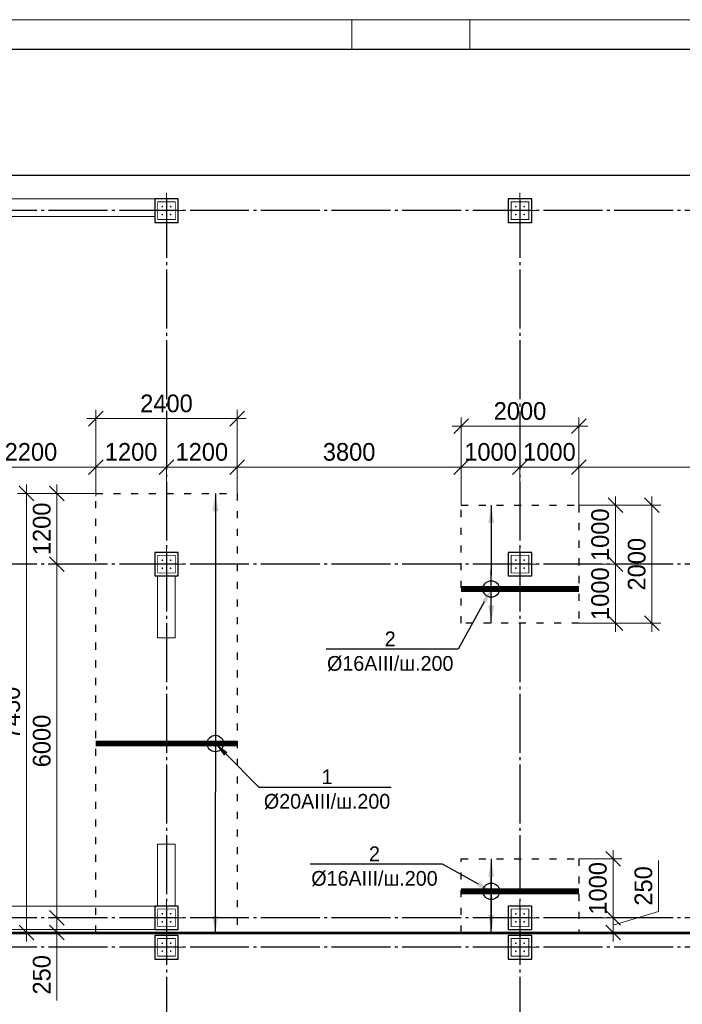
# Model space of a CAD drawing. Header units: millimetres. Extents: x -33345 to 4712671, y -3392 to 121473.
# Tile 72 of 256: x 495051 to 506297, y 69794 to 86501. Entities that reach past the tile are written whole.
import ezdxf
from ezdxf import colors
from ezdxf.entities.mleader import LeaderData, LeaderLine
from ezdxf.math import Vec2, Vec3

# ---------------------------------------------------------------- set-up
doc = ezdxf.new("R2010")
doc.units = ezdxf.units.MM
for name, pattern in [('ACAD_ISO03W100', [30, 12, -18]), ('CENTER2', [28.575, 19.05, -3.175, 3.175, -3.175]), ('ГОСТ 2.303 5', [24, 20, -1.5, 1, -1.5])]:
    doc.linetypes.add(name, pattern=pattern)
doc.layers.add('00-Axes', color=1, linetype='CENTER2')
doc.layers.add('A _razmer rtt', color=164, linetype='Continuous')
for name, color, linetype, lineweight in [('A _Devor rtt', 176, 'Continuous', 30), ('doors', 250, 'Continuous', 5), ('Lina', 7, 'Continuous', 20)]:
    doc.layers.add(name, color=color, linetype=linetype, lineweight=lineweight)
doc.styles.add('GOST-2.304_Type-B_italic', font='GOST Common Italic.ttf')
doc.styles.add('RUS text aehalf', font='aehalf.shx', dxfattribs={"width": 0.7, "oblique": 15})
doc.styles.add('X-U-RW-01$0$StyleROMANS', font='GOTHIC.TTF')
doc.dimstyles.new('A', dxfattribs={"dimtxt": 300, "dimasz": 150, "dimexe": 100, "dimexo": 100, "dimgap": 50, "dimtad": 1, "dimdec": 0, "dimzin": 9, "dimtxsty": 'GOST-2.304_Type-B_italic', "dimblk": 'ARCHTICK', "dimcen": 0, "dimdle": 100, "dimclrd": 256, "dimclre": 256, "dimclrt": 256, "dimadec": 0, "dimazin": 2, "dimtm": 1e-09, "dimtfac": 1, "dimtdec": 0, "dimtmove": 1, "dimatfit": 3, "dimfxl": 1, "dimtolj": 1, "dimlwd": -1, "dimlwe": -1, "dimarcsym": 1})
doc.dimstyles.new('RUS м100', dxfattribs={"dimscale": 0, "dimtxt": 250, "dimasz": 100, "dimexe": 100, "dimexo": 0, "dimgap": 70, "dimtad": 1, "dimdec": 0, "dimdsep": 46, "dimtxsty": 'RUS text aehalf', "dimblk": 'OBLIQUE', "dimcen": 0.09, "dimdle": 100, "dimclrd": 256, "dimclre": 256, "dimclrt": 256, "dimadec": 1, "dimazin": 2, "dimtfac": 1, "dimtdec": 0, "dimtofl": 0, "dimtmove": 0, "dimatfit": 3, "dimldrblk": 'OBLIQUE', "dimfxl": 300, "dimtolj": 1, "dimtzin": 0, "dimlwd": -1, "dimlwe": -1, "dimarcsym": 0})

# ---------------------------------------------------------------- blocks, each defined once
blk = doc.blocks.new('awe4tD')
at = {"layer": 'Lina', "ltscale": 10}
for points in [[(-44239015, 22734378), (-44314815, 22734378), (-44314815, 22776378), (-44239015, 22776378)], [(-44257415, 22775878), (-44255415, 22775878), (-44255415, 22776378), (-44257415, 22776378)]]:
    blk.add_lwpolyline(points, close=True, dxfattribs=at)
at = {"layer": 'Lina', "lineweight": 30, "ltscale": 10}
blk.add_lwpolyline([(-44239515, 22734878), (-44312815, 22734878), (-44312815, 22775878), (-44239515, 22775878)], close=True, dxfattribs=at)
blk = doc.blocks.new('gfffggfsre')
at = {"layer": '00-Axes', "color": 251, "linetype": 'ГОСТ 2.303 5', "ltscale": 50, "true_color": 0x636466}
for points in [[(30127, 16269.4), (30127, -5825.8)], [(36127, 16269.4), (36127, -5825.8)], [(42327, 16069.4), (-21034.5, 16069.4)], [(42327, 10069.4), (-21034.5, 10069.4)], [(42327, 4069.4), (-21034.5, 4069.4)], [(42327, 3569.4), (-20533.9, 3569.4), (-20643.6, 3457.5), (-21034.5, 3457.5)]]:
    blk.add_lwpolyline(points, dxfattribs=at)
blk = doc.blocks.new('column')
at = {"lineweight": 0}
for points in [[(-68, 56, -1), (-68, 86, -1)], [(68, 56, 1), (68, 86, 1)], [(-68, -56, 1), (-68, -86, 1)], [(68, -56, -1), (68, -86, -1)]]:
    blk.add_hatch(color=0, dxfattribs=at).paths.add_polyline_path(points)
at = {"color": 0, "lineweight": 0}
for p, q in [((0, 300), (0, -300)), ((300, 0), (-300, 0))]:
    blk.add_line(p, q, dxfattribs=at)
at = {"lineweight": 30}
blk.add_lwpolyline([(-200, 200), (200, 200), (200, -200), (-200, -200)], close=True, dxfattribs=at)
at = {"color": 0, "lineweight": 0, "const_width": 15}
blk.add_lwpolyline([(150, -150), (150, 150), (-150, 150), (-150, -150)], close=True, dxfattribs=at)
blk = doc.blocks.new('_ArchTick')
at = {"color": 0, "linetype": 'ByBlock', "const_width": 0.15}
blk.add_lwpolyline([(-0.5, -0.5), (0.5, 0.5)], dxfattribs=at)
blk = doc.blocks.new('_Oblique')
at = {"color": 0, "linetype": 'ByBlock', "lineweight": -2}
blk.add_line((-0.5, -0.5), (0.5, 0.5), dxfattribs=at)
blk = doc.blocks.new('*D3173')
at = {"layer": 'Defpoints', "color": 0, "ltscale": 100, "transparency": 16777216}
for p in [(496342, 78908), (496342, 78417), (494142, 78262)]:
    blk.add_point(p, dxfattribs=at)
at = {"layer": 'doors', "ltscale": 100, "transparency": 16777216}
for p, q in [((494142, 78262), (494142, 79058)), ((496342, 78417), (496342, 79058)), ((493992, 78908), (496492, 78908))]:
    blk.add_line(p, q, dxfattribs=at)
at = {"layer": 'doors', "ltscale": 100, "transparency": 16777216, "xscale": 250, "yscale": 250, "zscale": 250, "rotation": 180}
blk.add_blockref('_Oblique', (494142, 78908), dxfattribs=at)
at = {"layer": 'doors', "ltscale": 100, "transparency": 16777216, "xscale": 250, "yscale": 250, "zscale": 250}
blk.add_blockref('_Oblique', (496342, 78908), dxfattribs=at)
at = {"layer": 'doors', "lineweight": 13, "ltscale": 100, "transparency": 16777216, "insert": (495242, 79166), "char_height": 300, "attachment_point": 5, "style": 'X-U-RW-01$0$StyleROMANS'}
blk.add_mtext('\\A1;2200', dxfattribs=at)
blk = doc.blocks.new('*D3174')
at = {"layer": 'Defpoints', "color": 0, "ltscale": 100, "transparency": 16777216}
for p in [(497542, 78908), (496342, 78417), (497542, 78417)]:
    blk.add_point(p, dxfattribs=at)
at = {"layer": 'doors', "ltscale": 100, "transparency": 16777216}
for p, q in [((496342, 78417), (496342, 79058)), ((497542, 78417), (497542, 79058)), ((496192, 78908), (497692, 78908))]:
    blk.add_line(p, q, dxfattribs=at)
at = {"layer": 'doors', "ltscale": 100, "transparency": 16777216, "xscale": 250, "yscale": 250, "zscale": 250, "rotation": 180}
blk.add_blockref('_Oblique', (496342, 78908), dxfattribs=at)
at = {"layer": 'doors', "ltscale": 100, "transparency": 16777216, "xscale": 250, "yscale": 250, "zscale": 250}
blk.add_blockref('_Oblique', (497542, 78908), dxfattribs=at)
at = {"layer": 'doors', "lineweight": 13, "ltscale": 100, "transparency": 16777216, "insert": (496942, 79166), "char_height": 300, "attachment_point": 5, "style": 'X-U-RW-01$0$StyleROMANS'}
blk.add_mtext('\\A1;1200', dxfattribs=at)
blk = doc.blocks.new('*D3175')
at = {"layer": 'Defpoints', "color": 0, "ltscale": 100, "transparency": 16777216}
for p in [(498742, 78908), (497542, 78417), (498742, 78462)]:
    blk.add_point(p, dxfattribs=at)
at = {"layer": 'doors', "ltscale": 100, "transparency": 16777216}
for p, q in [((497542, 78417), (497542, 79058)), ((498742, 78462), (498742, 79058)), ((497392, 78908), (498892, 78908))]:
    blk.add_line(p, q, dxfattribs=at)
at = {"layer": 'doors', "ltscale": 100, "transparency": 16777216, "xscale": 250, "yscale": 250, "zscale": 250, "rotation": 180}
blk.add_blockref('_Oblique', (497542, 78908), dxfattribs=at)
at = {"layer": 'doors', "ltscale": 100, "transparency": 16777216, "xscale": 250, "yscale": 250, "zscale": 250}
blk.add_blockref('_Oblique', (498742, 78908), dxfattribs=at)
at = {"layer": 'doors', "lineweight": 13, "ltscale": 100, "transparency": 16777216, "insert": (498142, 79166), "char_height": 300, "attachment_point": 5, "style": 'X-U-RW-01$0$StyleROMANS'}
blk.add_mtext('\\A1;1200', dxfattribs=at)
blk = doc.blocks.new('*D3176')
at = {"layer": 'Defpoints', "color": 0, "ltscale": 100, "transparency": 16777216}
for p in [(502542, 78908), (498742, 78462), (502542, 78262)]:
    blk.add_point(p, dxfattribs=at)
at = {"layer": 'doors', "ltscale": 100, "transparency": 16777216}
for p, q in [((498742, 78462), (498742, 79058)), ((502542, 78262), (502542, 79058)), ((498592, 78908), (502692, 78908))]:
    blk.add_line(p, q, dxfattribs=at)
at = {"layer": 'doors', "ltscale": 100, "transparency": 16777216, "xscale": 250, "yscale": 250, "zscale": 250, "rotation": 180}
blk.add_blockref('_Oblique', (498742, 78908), dxfattribs=at)
at = {"layer": 'doors', "ltscale": 100, "transparency": 16777216, "xscale": 250, "yscale": 250, "zscale": 250}
blk.add_blockref('_Oblique', (502542, 78908), dxfattribs=at)
at = {"layer": 'doors', "lineweight": 13, "ltscale": 100, "transparency": 16777216, "insert": (500642, 79166), "char_height": 300, "attachment_point": 5, "style": 'X-U-RW-01$0$StyleROMANS'}
blk.add_mtext('\\A1;3800', dxfattribs=at)
blk = doc.blocks.new('*D3177')
at = {"layer": 'Defpoints', "color": 0, "ltscale": 100, "transparency": 16777216}
for p in [(503542, 78908), (502542, 78262), (503542, 78262)]:
    blk.add_point(p, dxfattribs=at)
at = {"layer": 'doors', "ltscale": 100, "transparency": 16777216}
for p, q in [((502542, 78262), (502542, 79058)), ((503542, 78262), (503542, 79058)), ((502392, 78908), (503692, 78908))]:
    blk.add_line(p, q, dxfattribs=at)
at = {"layer": 'doors', "ltscale": 100, "transparency": 16777216, "xscale": 250, "yscale": 250, "zscale": 250, "rotation": 180}
blk.add_blockref('_Oblique', (502542, 78908), dxfattribs=at)
at = {"layer": 'doors', "ltscale": 100, "transparency": 16777216, "xscale": 250, "yscale": 250, "zscale": 250}
blk.add_blockref('_Oblique', (503542, 78908), dxfattribs=at)
at = {"layer": 'doors', "lineweight": 13, "ltscale": 100, "transparency": 16777216, "insert": (503042, 79166), "char_height": 300, "attachment_point": 5, "style": 'X-U-RW-01$0$StyleROMANS'}
blk.add_mtext('\\A1;1000', dxfattribs=at)
blk = doc.blocks.new('*D3178')
at = {"layer": 'Defpoints', "color": 0, "ltscale": 100, "transparency": 16777216}
for p in [(504542, 78908), (503542, 78262), (504542, 78262)]:
    blk.add_point(p, dxfattribs=at)
at = {"layer": 'doors', "ltscale": 100, "transparency": 16777216}
for p, q in [((503542, 78262), (503542, 79058)), ((504542, 78262), (504542, 79058)), ((503392, 78908), (504692, 78908))]:
    blk.add_line(p, q, dxfattribs=at)
at = {"layer": 'doors', "ltscale": 100, "transparency": 16777216, "xscale": 250, "yscale": 250, "zscale": 250, "rotation": 180}
blk.add_blockref('_Oblique', (503542, 78908), dxfattribs=at)
at = {"layer": 'doors', "ltscale": 100, "transparency": 16777216, "xscale": 250, "yscale": 250, "zscale": 250}
blk.add_blockref('_Oblique', (504542, 78908), dxfattribs=at)
at = {"layer": 'doors', "lineweight": 13, "ltscale": 100, "transparency": 16777216, "insert": (504042, 79166), "char_height": 300, "attachment_point": 5, "style": 'X-U-RW-01$0$StyleROMANS'}
blk.add_mtext('\\A1;1000', dxfattribs=at)
blk = doc.blocks.new('*D3179')
at = {"layer": 'Defpoints', "color": 0, "ltscale": 100, "transparency": 16777216}
for p in [(509542, 78908), (509542, 78417), (504542, 78262)]:
    blk.add_point(p, dxfattribs=at)
at = {"layer": 'doors', "ltscale": 100, "transparency": 16777216}
for p, q in [((504542, 78262), (504542, 79058)), ((509542, 78417), (509542, 79058)), ((504392, 78908), (509692, 78908))]:
    blk.add_line(p, q, dxfattribs=at)
at = {"layer": 'doors', "ltscale": 100, "transparency": 16777216, "xscale": 250, "yscale": 250, "zscale": 250, "rotation": 180}
blk.add_blockref('_Oblique', (504542, 78908), dxfattribs=at)
at = {"layer": 'doors', "ltscale": 100, "transparency": 16777216, "xscale": 250, "yscale": 250, "zscale": 250}
blk.add_blockref('_Oblique', (509542, 78908), dxfattribs=at)
at = {"layer": 'doors', "lineweight": 13, "ltscale": 100, "transparency": 16777216, "insert": (507042, 79166), "char_height": 300, "attachment_point": 5, "style": 'X-U-RW-01$0$StyleROMANS'}
blk.add_mtext('\\A1;5000', dxfattribs=at)
blk = doc.blocks.new('*D1911')
at = {"layer": 'Defpoints', "color": 0, "ltscale": 100, "transparency": 16777216}
for p in [(504542, 72262), (504542, 71262), (505122, 71262)]:
    blk.add_point(p, dxfattribs=at)
at = {"layer": 'doors', "ltscale": 100, "transparency": 16777216}
for p, q in [((505122, 72412), (505122, 71112)), ((504542, 72262), (505272, 72262)), ((504542, 71262), (505272, 71262))]:
    blk.add_line(p, q, dxfattribs=at)
at = {"layer": 'doors', "ltscale": 100, "transparency": 16777216, "xscale": 250, "yscale": 250, "zscale": 250}
for p, rotation in [((505122, 72262), 90), ((505122, 71262), 270)]:
    blk.add_blockref('_Oblique', p, dxfattribs=dict(at, rotation=rotation))
at = {"layer": 'doors', "lineweight": 13, "ltscale": 100, "transparency": 16777216, "insert": (504865, 71762), "char_height": 300, "attachment_point": 5, "rotation": 90, "style": 'X-U-RW-01$0$StyleROMANS'}
blk.add_mtext('\\A1;1000', dxfattribs=at)
blk = doc.blocks.new('*D1912')
at = {"layer": 'Defpoints', "color": 0, "ltscale": 100, "transparency": 16777216}
for p in [(504542, 71262), (504542, 71012), (505122, 71012)]:
    blk.add_point(p, dxfattribs=at)
at = {"layer": 'doors', "ltscale": 100, "transparency": 16777216}
for p, q in [((505895, 71369), (505895, 72237)), ((505122, 71412), (505122, 70862)), ((505122, 71137), (505895, 71369)), ((504542, 71262), (505272, 71262)), ((504542, 71012), (505272, 71012))]:
    blk.add_line(p, q, dxfattribs=at)
at = {"layer": 'doors', "ltscale": 100, "transparency": 16777216, "xscale": 250, "yscale": 250, "zscale": 250}
for p, rotation in [((505122, 71262), 90), ((505122, 71012), 270)]:
    blk.add_blockref('_Oblique', p, dxfattribs=dict(at, rotation=rotation))
at = {"layer": 'doors', "lineweight": 13, "ltscale": 100, "transparency": 16777216, "insert": (505638, 71803), "char_height": 300, "attachment_point": 5, "rotation": 90, "style": 'X-U-RW-01$0$StyleROMANS'}
blk.add_mtext('\\A1;250', dxfattribs=at)
blk = doc.blocks.new('*D1919')
at = {"layer": 'Defpoints', "color": 0, "ltscale": 100, "transparency": 16777216}
for p in [(504542, 78262), (504542, 77262), (505161, 77262)]:
    blk.add_point(p, dxfattribs=at)
at = {"layer": 'doors', "ltscale": 100, "transparency": 16777216}
for p, q in [((505161, 78412), (505161, 77112)), ((504542, 78262), (505311, 78262)), ((504542, 77262), (505311, 77262))]:
    blk.add_line(p, q, dxfattribs=at)
at = {"layer": 'doors', "ltscale": 100, "transparency": 16777216, "xscale": 250, "yscale": 250, "zscale": 250}
for p, rotation in [((505161, 78262), 90), ((505161, 77262), 270)]:
    blk.add_blockref('_Oblique', p, dxfattribs=dict(at, rotation=rotation))
at = {"layer": 'doors', "lineweight": 13, "ltscale": 100, "transparency": 16777216, "insert": (504904, 77762), "char_height": 300, "attachment_point": 5, "rotation": 90, "style": 'X-U-RW-01$0$StyleROMANS'}
blk.add_mtext('\\A1;1000', dxfattribs=at)
blk = doc.blocks.new('*D1920')
at = {"layer": 'Defpoints', "color": 0, "ltscale": 100, "transparency": 16777216}
for p in [(504542, 77262), (504542, 76262), (505161, 76262)]:
    blk.add_point(p, dxfattribs=at)
at = {"layer": 'doors', "ltscale": 100, "transparency": 16777216}
for p, q in [((505161, 77412), (505161, 76112)), ((504542, 77262), (505311, 77262)), ((504542, 76262), (505311, 76262))]:
    blk.add_line(p, q, dxfattribs=at)
at = {"layer": 'doors', "ltscale": 100, "transparency": 16777216, "xscale": 250, "yscale": 250, "zscale": 250}
for p, rotation in [((505161, 77262), 90), ((505161, 76262), 270)]:
    blk.add_blockref('_Oblique', p, dxfattribs=dict(at, rotation=rotation))
at = {"layer": 'doors', "lineweight": 13, "ltscale": 100, "transparency": 16777216, "insert": (504904, 76762), "char_height": 300, "attachment_point": 5, "rotation": 90, "style": 'X-U-RW-01$0$StyleROMANS'}
blk.add_mtext('\\A1;1000', dxfattribs=at)
blk = doc.blocks.new('*D1921')
at = {"layer": 'Defpoints', "color": 0, "ltscale": 100, "transparency": 16777216}
for p in [(504542, 78262), (504542, 76262), (505782, 76262)]:
    blk.add_point(p, dxfattribs=at)
at = {"layer": 'doors', "ltscale": 100, "transparency": 16777216}
for p, q in [((505782, 78412), (505782, 76112)), ((504542, 78262), (505932, 78262)), ((504542, 76262), (505932, 76262))]:
    blk.add_line(p, q, dxfattribs=at)
at = {"layer": 'doors', "ltscale": 100, "transparency": 16777216, "xscale": 250, "yscale": 250, "zscale": 250}
for p, rotation in [((505782, 78262), 90), ((505782, 76262), 270)]:
    blk.add_blockref('_Oblique', p, dxfattribs=dict(at, rotation=rotation))
at = {"layer": 'doors', "lineweight": 13, "ltscale": 100, "transparency": 16777216, "insert": (505524, 77262), "char_height": 300, "attachment_point": 5, "rotation": 90, "style": 'X-U-RW-01$0$StyleROMANS'}
blk.add_mtext('\\A1;2000', dxfattribs=at)
blk = doc.blocks.new('*D1931')
at = {"layer": 'Defpoints', "color": 0, "ltscale": 100, "transparency": 16777216}
for p in [(496342, 78462), (495683, 77262), (496342, 77262)]:
    blk.add_point(p, dxfattribs=at)
at = {"layer": 'doors', "ltscale": 100, "transparency": 16777216}
for p, q in [((495683, 78612), (495683, 77112)), ((496342, 78462), (495533, 78462)), ((496342, 77262), (495533, 77262))]:
    blk.add_line(p, q, dxfattribs=at)
at = {"layer": 'doors', "ltscale": 100, "transparency": 16777216, "xscale": 250, "yscale": 250, "zscale": 250}
for p, rotation in [((495683, 78462), 90), ((495683, 77262), 270)]:
    blk.add_blockref('_Oblique', p, dxfattribs=dict(at, rotation=rotation))
at = {"layer": 'doors', "lineweight": 13, "ltscale": 100, "transparency": 16777216, "insert": (495426, 77862), "char_height": 300, "attachment_point": 5, "rotation": 90, "style": 'X-U-RW-01$0$StyleROMANS'}
blk.add_mtext('\\A1;1200', dxfattribs=at)
blk = doc.blocks.new('*D1932')
at = {"layer": 'Defpoints', "color": 0, "ltscale": 100, "transparency": 16777216}
for p in [(496342, 77262), (495683, 71262), (496342, 71262)]:
    blk.add_point(p, dxfattribs=at)
at = {"layer": 'doors', "ltscale": 100, "transparency": 16777216}
for p, q in [((495683, 77412), (495683, 71112)), ((496342, 77262), (495533, 77262)), ((496342, 71262), (495533, 71262))]:
    blk.add_line(p, q, dxfattribs=at)
at = {"layer": 'doors', "ltscale": 100, "transparency": 16777216, "xscale": 250, "yscale": 250, "zscale": 250}
for p, rotation in [((495683, 77262), 90), ((495683, 71262), 270)]:
    blk.add_blockref('_Oblique', p, dxfattribs=dict(at, rotation=rotation))
at = {"layer": 'doors', "lineweight": 13, "ltscale": 100, "transparency": 16777216, "insert": (495426, 74262), "char_height": 300, "attachment_point": 5, "rotation": 90, "style": 'X-U-RW-01$0$StyleROMANS'}
blk.add_mtext('\\A1;6000', dxfattribs=at)
blk = doc.blocks.new('*D1933')
at = {"layer": 'Defpoints', "color": 0, "ltscale": 100, "transparency": 16777216}
for p in [(496342, 71262), (495683, 71012), (496342, 71012)]:
    blk.add_point(p, dxfattribs=at)
at = {"layer": 'doors', "ltscale": 100, "transparency": 16777216}
for p, q in [((495683, 71412), (495683, 70862)), ((496342, 71262), (495533, 71262)), ((496342, 71012), (495533, 71012)), ((495683, 69860), (495683, 71012))]:
    blk.add_line(p, q, dxfattribs=at)
at = {"layer": 'doors', "ltscale": 100, "transparency": 16777216, "xscale": 250, "yscale": 250, "zscale": 250}
for p, rotation in [((495683, 71262), 90), ((495683, 71012), 270)]:
    blk.add_blockref('_Oblique', p, dxfattribs=dict(at, rotation=rotation))
at = {"layer": 'doors', "lineweight": 13, "ltscale": 100, "transparency": 16777216, "insert": (495426, 70295), "char_height": 300, "attachment_point": 5, "rotation": 90, "style": 'X-U-RW-01$0$StyleROMANS'}
blk.add_mtext('\\A1;250', dxfattribs=at)
blk = doc.blocks.new('*D1934')
at = {"layer": 'Defpoints', "color": 0, "ltscale": 100, "transparency": 16777216}
for p in [(496342, 78462), (495166, 71012), (496342, 71012)]:
    blk.add_point(p, dxfattribs=at)
at = {"layer": 'doors', "ltscale": 100, "transparency": 16777216}
for p, q in [((495166, 78612), (495166, 70862)), ((496342, 78462), (495016, 78462)), ((496342, 71012), (495016, 71012))]:
    blk.add_line(p, q, dxfattribs=at)
at = {"layer": 'doors', "ltscale": 100, "transparency": 16777216, "xscale": 250, "yscale": 250, "zscale": 250}
for p, rotation in [((495166, 78462), 90), ((495166, 71012), 270)]:
    blk.add_blockref('_Oblique', p, dxfattribs=dict(at, rotation=rotation))
at = {"layer": 'doors', "lineweight": 13, "ltscale": 100, "transparency": 16777216, "insert": (494908, 74737), "char_height": 300, "attachment_point": 5, "rotation": 90, "style": 'X-U-RW-01$0$StyleROMANS'}
blk.add_mtext('\\A1;7450', dxfattribs=at)
blk = doc.blocks.new('*D1935')
at = {"layer": 'Defpoints', "color": 0, "ltscale": 100, "transparency": 16777216}
for p in [(498742, 79732), (496342, 78462), (498742, 78462)]:
    blk.add_point(p, dxfattribs=at)
at = {"layer": 'doors', "ltscale": 100, "transparency": 16777216}
for p, q in [((496342, 78462), (496342, 79882)), ((498742, 78462), (498742, 79882)), ((496192, 79732), (498892, 79732))]:
    blk.add_line(p, q, dxfattribs=at)
at = {"layer": 'doors', "ltscale": 100, "transparency": 16777216, "xscale": 250, "yscale": 250, "zscale": 250, "rotation": 180}
blk.add_blockref('_Oblique', (496342, 79732), dxfattribs=at)
at = {"layer": 'doors', "ltscale": 100, "transparency": 16777216, "xscale": 250, "yscale": 250, "zscale": 250}
blk.add_blockref('_Oblique', (498742, 79732), dxfattribs=at)
at = {"layer": 'doors', "lineweight": 13, "ltscale": 100, "transparency": 16777216, "insert": (497542, 79989), "char_height": 300, "attachment_point": 5, "style": 'X-U-RW-01$0$StyleROMANS'}
blk.add_mtext('\\A1;2400', dxfattribs=at)
blk = doc.blocks.new('*D1943')
at = {"layer": 'Defpoints', "color": 0, "ltscale": 100, "transparency": 16777216}
for p in [(504542, 79603), (502542, 78262), (504542, 78262)]:
    blk.add_point(p, dxfattribs=at)
at = {"layer": 'doors', "ltscale": 100, "transparency": 16777216}
for p, q in [((502542, 78262), (502542, 79753)), ((504542, 78262), (504542, 79753)), ((502392, 79603), (504692, 79603))]:
    blk.add_line(p, q, dxfattribs=at)
at = {"layer": 'doors', "ltscale": 100, "transparency": 16777216, "xscale": 250, "yscale": 250, "zscale": 250, "rotation": 180}
blk.add_blockref('_Oblique', (502542, 79603), dxfattribs=at)
at = {"layer": 'doors', "ltscale": 100, "transparency": 16777216, "xscale": 250, "yscale": 250, "zscale": 250}
blk.add_blockref('_Oblique', (504542, 79603), dxfattribs=at)
at = {"layer": 'doors', "lineweight": 13, "ltscale": 100, "transparency": 16777216, "insert": (503542, 79860), "char_height": 300, "attachment_point": 5, "style": 'X-U-RW-01$0$StyleROMANS'}
blk.add_mtext('\\A1;2000', dxfattribs=at)

msp = doc.modelspace()

# ---------------------------------------------------------------- linework, layer by layer
at = {"color": 5, "lineweight": 30, "ltscale": 10}
for points in [[(449542.185, 71011.959), (449542.185, 83861.959), (510142.185, 83861.959), (510142.185, 71011.959)], [(510142.185, 70991.959), (486542.185, 70991.959), (486542.185, 68061.959), (486542.185, 68061.959), (486542.185, 64661.959), (510142.185, 64661.959)]]:
    msp.add_lwpolyline(points, close=True, dxfattribs=at)
at = {"color": 5, "linetype": 'ACAD_ISO03W100', "lineweight": 30, "ltscale": 10}
for points in [[(496342.185, 78461.959), (498742.185, 78461.959), (498742.185, 71011.959), (496342.185, 71011.959)], [(504542.185, 76261.959), (502542.185, 76261.959), (502542.185, 78261.959), (504542.185, 78261.959)], [(504542.185, 71011.959), (502542.185, 71011.959), (502542.185, 72261.959), (504542.185, 72261.959)]]:
    msp.add_lwpolyline(points, close=True, dxfattribs=at)
at = {"color": 244, "true_color": 0x991b1e, "const_width": 100}
for points in [[(502542.185, 76840.772), (504542.185, 76840.772)], [(498742.187, 74219.659), (496342.185, 74219.659)], [(502542.185, 71712.381), (504542.185, 71712.381)]]:
    msp.add_lwpolyline(points, dxfattribs=at)
for centre in [(503053.691, 76840.731), (498371.368, 74219.659), (503053.691, 71712.34)]:
    msp.add_circle(centre, 140)
at = {"layer": 'A _Devor rtt', "color": 192, "lineweight": 13, "ltscale": 10}
for points in [[(493342.185, 83461.959), (497342.185, 83461.959), (497342.185, 83161.959), (493342.185, 83161.959)], [(497692.185, 76011.959), (497692.185, 77061.959), (497392.185, 77061.959), (497392.185, 76011.959)], [(497392.185, 72511.959), (497392.185, 71461.959), (497692.185, 71461.959), (497692.185, 72511.959)], [(493342.185, 71461.959), (497342.185, 71461.959), (497342.185, 71061.959), (493342.185, 71061.959)]]:
    msp.add_lwpolyline(points, close=True, dxfattribs=at)

# ---------------------------------------------------------------- block references
msp.add_blockref('awe4tD', (44758103.28, -22689876.566))
at = {"color": 244, "lineweight": 50, "true_color": 0x991b1e}
msp.add_blockref('gfffggfsre', (467415.221, 67192.552), dxfattribs=at)
at = {"xscale": -1, "rotation": 270}
for p in [(497542.185, 83261.959), (503542.185, 83261.959), (497542.185, 77261.959), (503542.185, 77261.959), (497542.185, 71261.959), (503542.185, 71261.959), (497542.185, 70761.959), (503542.185, 70761.959)]:
    msp.add_blockref('column', p, dxfattribs=at)

# ---------------------------------------------------------------- texts
at = {"layer": 'A _razmer rtt', "insert": (440751.825, 74306.708), "char_height": 300, "width": 2125.65341, "attachment_point": 1, "style": 'X-U-RW-01$0$StyleROMANS'}
msp.add_mtext('\\pi787.25852;X-1\\P\\pi400.23201;шаг 400', dxfattribs=at)

# ---------------------------------------------------------------- dimensions: what is measured, and where the dimension line sits
at = {"layer": 'doors', "color": 0, "lineweight": 13, "ltscale": 100}
for base, p1, p2, picture, middle in [((498742.185, 79731.587), (496342.185, 78461.959), (498742.185, 78461.959), '*D1935', (497542.185, 79989.133)), ((504542.185, 79602.684), (502542.185, 78261.959), (504542.185, 78261.959), '*D1943', (503542.185, 79860.23)), ((496342.185, 78908.073), (494142.185, 78261.959), (496342.185, 78417.284), '*D3173', (495242.185, 79165.619)), ((497542.185, 78908.073), (496342.185, 78417.284), (497542.185, 78417.284), '*D3174', (496942.185, 79165.619)), ((498742.185, 78908.073), (497542.185, 78417.284), (498742.185, 78461.959), '*D3175', (498142.185, 79165.619)), ((502542.185, 78908.073), (498742.185, 78461.959), (502542.185, 78261.959), '*D3176', (500642.185, 79165.619)), ((509542.185, 78908.073), (504542.185, 78261.959), (509542.185, 78417.284), '*D3179', (507042.185, 79165.619))]:
    dim = msp.add_linear_dim(base=base, p1=p1, p2=p2, dimstyle='RUS м100', override={"dimscale": 1, "dimtxt": 300, "dimasz": 250, "dimexe": 150, "dimgap": 100, "dimtxsty": 'X-U-RW-01$0$StyleROMANS', "dimdle": 150, "dimtmove": 1}, dxfattribs=at)
    dim.commit()
    dim.dimension.update_dxf_attribs({"geometry": picture, "text_midpoint": middle})
for base, p1, p2, picture, middle in [((503542.185, 78908.073), (502542.185, 78261.959), (503542.185, 78261.959), '*D3177', (503042.185, 78908.073)), ((504542.185, 78908.073), (503542.185, 78261.959), (504542.185, 78261.959), '*D3178', (504042.185, 78908.073))]:
    dim = msp.add_linear_dim(base=base, p1=p1, p2=p2, dimstyle='RUS м100', override={"dimscale": 1, "dimtxt": 300, "dimasz": 250, "dimexe": 150, "dimgap": 100, "dimtxsty": 'X-U-RW-01$0$StyleROMANS', "dimdle": 150, "dimtmove": 1}, dxfattribs=at)
    dim.commit()
    dim.dimension.update_dxf_attribs({"geometry": picture, "text_midpoint": middle, "dimtype": 160})
for base, p1, p2, picture, middle in [((495166.029, 71011.959), (496342.185, 78461.959), (496342.185, 71011.959), '*D1934', (494908.483, 74736.959)), ((495683.221, 77261.959), (496342.185, 78461.959), (496342.185, 77261.959), '*D1931', (495425.675, 77861.959)), ((505781.947, 76261.959), (504542.185, 78261.959), (504542.185, 76261.959), '*D1921', (505524.401, 77261.959)), ((495683.221, 71261.959), (496342.185, 77261.959), (496342.185, 71261.959), '*D1932', (495425.675, 74261.959)), ((505122.494, 71011.959), (504542.185, 71261.959), (504542.185, 71011.959), '*D1912', (505637.585, 71468.751))]:
    dim = msp.add_linear_dim(base=base, p1=p1, p2=p2, angle=90, dimstyle='RUS м100', override={"dimscale": 1, "dimtxt": 300, "dimasz": 250, "dimexe": 150, "dimgap": 100, "dimtxsty": 'X-U-RW-01$0$StyleROMANS', "dimdle": 150, "dimtmove": 1}, dxfattribs=at)
    dim.commit()
    dim.dimension.update_dxf_attribs({"geometry": picture, "text_midpoint": middle})
for base, p1, p2, picture, middle in [((505161.143, 77261.959), (504542.185, 78261.959), (504542.185, 77261.959), '*D1919', (505161.143, 77761.959)), ((505161.143, 76261.959), (504542.185, 77261.959), (504542.185, 76261.959), '*D1920', (505161.143, 76761.959)), ((505122.494, 71261.959), (504542.185, 72261.959), (504542.185, 71261.959), '*D1911', (505122.494, 71761.959)), ((495683.221, 71011.959), (496342.185, 71261.959), (496342.185, 71011.959), '*D1933', (495742.905, 70294.639))]:
    dim = msp.add_linear_dim(base=base, p1=p1, p2=p2, angle=90, dimstyle='RUS м100', override={"dimscale": 1, "dimtxt": 300, "dimasz": 250, "dimexe": 150, "dimgap": 100, "dimtxsty": 'X-U-RW-01$0$StyleROMANS', "dimdle": 150, "dimtmove": 1}, dxfattribs=at)
    dim.commit()
    dim.dimension.update_dxf_attribs({"geometry": picture, "text_midpoint": middle, "dimtype": 160})

# ---------------------------------------------------------------- leaders
for points in [[(498371.36, 78460.392), (498371.366, 73391.67)], [(503053.698, 78261.959), (503053.691, 77077.285)], [(503053.697, 76261.959), (503053.691, 77174.944)], [(498371.362, 70991.959), (498371.366, 73391.67)], [(503053.698, 72261.959), (503053.691, 71077.285)], [(503053.698, 71011.959), (503053.691, 71951.641)]]:
    msp.add_leader(points, dimstyle='A', override={"dimasz": 300, "dimtad": 0})
at = {"lineweight": 25, "ltscale": 100}
ml = msp.add_multileader_mtext('Standard', dxfattribs=at)
ml.set_content('2\\P%%C16AIII/ш.200', color=256, style='X-U-RW-01$0$StyleROMANS')
ml.set_leader_properties()
ml.build(insert=Vec2(0, 0))
ml.multileader.update_dxf_attribs({"text_left_attachment_type": 6, "text_right_attachment_type": 6, "dogleg_length": 0.36, "arrow_head_size": 250})
ctx = ml.context
ctx.base_point, ctx.char_height, ctx.arrow_head_size, ctx.plane_origin = Vec3(500183.892, 75820.775), 250, 250, Vec3(506137.037, 77246.465)
ctx.left_attachment, ctx.right_attachment, ctx.text_align_type = 6, 6, 1
notes = []
notes.append((ctx, [(0, (1, 1, 0), (502495.526, 75820.775), (-1, 0), 0.36, [(0, [(503053.691, 76840.772)], 0, [])])]))
ctx.mtext.insert, ctx.mtext.defined_height, ctx.mtext.alignment, ctx.mtext.flow_direction = Vec3(501339.529, 76120.775), 460.074, 2, 5
ml = msp.add_multileader_mtext('Standard', dxfattribs=at)
ml.set_content('1\\P%%C20AIII/ш.200', color=256, style='X-U-RW-01$0$StyleROMANS')
ml.set_leader_properties()
ml.build(insert=Vec2(0, 0))
ml.multileader.update_dxf_attribs({"text_left_attachment_type": 6, "text_right_attachment_type": 6, "dogleg_length": 0.36, "arrow_head_size": 250})
ctx = ml.context
ctx.base_point, ctx.char_height, ctx.arrow_head_size, ctx.plane_origin = Vec3(499112.214, 73480.669), 250, 250, Vec3(506337.04, 71007.28)
ctx.left_attachment, ctx.right_attachment, ctx.text_align_type = 6, 6, 1
notes.append((ctx, [(1, (1, 1, 0), (499111.854, 73480.669), (1, 0), 0.36, [(0, [(498371.368, 74219.659)], 0, [])])]))
ctx.mtext.insert, ctx.mtext.defined_height, ctx.mtext.alignment, ctx.mtext.flow_direction = Vec3(500267.85, 73780.669), 460.074, 2, 5
ml = msp.add_multileader_mtext('Standard', dxfattribs=at)
ml.set_content('2\\P%%C16AIII/ш.200', color=256, style='X-U-RW-01$0$StyleROMANS')
ml.set_leader_properties()
ml.build(insert=Vec2(0, 0))
ml.multileader.update_dxf_attribs({"text_left_attachment_type": 6, "text_right_attachment_type": 6, "dogleg_length": 0.36, "arrow_head_size": 250})
ctx = ml.context
ctx.base_point, ctx.char_height, ctx.arrow_head_size, ctx.plane_origin = Vec3(499916.528, 72173.202), 250, 250, Vec3(506137.037, 72118.074)
ctx.left_attachment, ctx.right_attachment, ctx.text_align_type = 6, 6, 1
notes.append((ctx, [(0, (1, 1, 0), (502228.162, 72173.202), (-1, 0), 0.36, [(0, [(503053.691, 71712.381)], 0, [])])]))
ctx.mtext.insert, ctx.mtext.defined_height, ctx.mtext.alignment, ctx.mtext.flow_direction = Vec3(501072.165, 72473.202), 460.074, 2, 5
for ctx, leaders in notes:
    for number, flags, end, landing, length, lines in leaders:
        leader = LeaderData()
        leader.index, (leader.has_last_leader_line, leader.has_dogleg_vector, leader.attachment_direction) = number, flags
        leader.last_leader_point, leader.dogleg_vector, leader.dogleg_length = Vec3(end), Vec3(landing), length
        for number, points, colour, breaks in lines:
            line = LeaderLine()
            line.index, line.vertices, line.color, line.breaks = number, Vec3.list(points), colors.encode_raw_color(colour), breaks
            leader.lines.append(line)
        ctx.leaders.append(leader)

doc.saveas('drawing.dxf')
